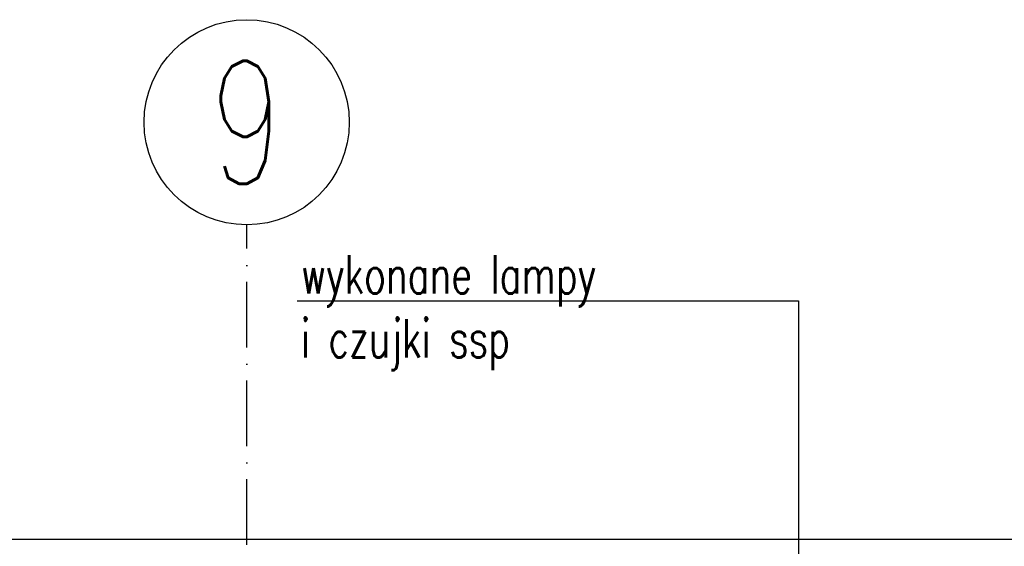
# Model space of a CAD drawing. Header units: millimetres. Extents: x 167273 to 188273, y -125105 to -88145.
# Tile 169 of 210: x 174529 to 174889, y -96129 to -95937. Entities that reach past the tile are written whole.
import ezdxf

# ---------------------------------------------------------------- set-up
doc = ezdxf.new("R2010")
doc.units = ezdxf.units.MM
doc.linetypes.add('ACAD_ISO10W100', pattern=[18, 12, -3, 0, -3])
doc.layers.add('!_zmiany', color=7, linetype='Continuous', true_color=0xfa7d00)
doc.layers.add('a-osie', color=1, linetype='ACAD_ISO10W100')
doc.layers.add('b-widokowa', color=7, linetype='Continuous')
doc.styles.add('PPAB_100', font='romans.shx', dxfattribs={"width": 0.7, "height": 12})

msp = doc.modelspace()

# ---------------------------------------------------------------- linework, layer by layer
at = {"layer": '!_zmiany'}
msp.add_lwpolyline([(174630.45, -96039.64), (174813.66, -96039.64), (174813.66, -96475.8)], dxfattribs=at)
at = {"layer": 'a-osie', "ltscale": 2}
msp.add_line((174611.94, -97211.89), (174611.94, -96011.89), dxfattribs=at)
at = {"layer": 'a-osie', "linetype": 'Continuous'}
msp.add_circle((174611.94, -95974.39), 37.5, dxfattribs=at)
at = {"layer": 'b-widokowa'}
msp.add_line((176896.44, -96126.89), (173493.44, -96126.89), dxfattribs=at)

# ---------------------------------------------------------------- texts
at = {"layer": '!_zmiany', "insert": (174631.76, -96023.02), "char_height": 14, "width": 190.235, "attachment_point": 1, "style": 'PPAB_100'}
msp.add_mtext('{\\Fromans.shx|c238;wykonane lampy \\Pi czujki ssp}', dxfattribs=at)
at = {"layer": 'a-osie', "linetype": 'ACAD_ISO10W100', "insert": (174611.94, -95974.39), "char_height": 45, "width": 4405.7835, "attachment_point": 5, "style": 'PPAB_100'}
msp.add_mtext('9', dxfattribs=at)

doc.saveas('drawing.dxf')
